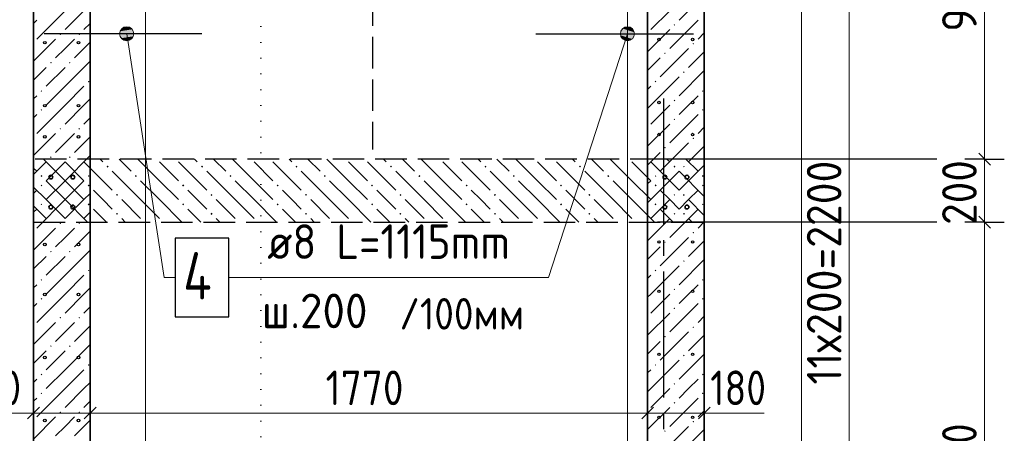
# Model space of a CAD drawing. Header units: millimetres. Extents: x 0 to 21000, y -5 to 14850.
# Tile 10 of 35: x 8269 to 11395, y 3114 to 4428. Entities that reach past the tile are written whole.
import ezdxf

# ---------------------------------------------------------------- set-up
doc = ezdxf.new("R2010")
doc.units = ezdxf.units.MM
for name, pattern in [('______2', [135, 100, -35]), ('______5', [550, 400, -50, 50, -50]), ('______9', [50, 0, -50])]:
    doc.linetypes.add(name, pattern=pattern)
for name, color, linetype, lineweight in [('Standard', 7, 'Continuous', 25), ('Общий02', 7, 'Continuous', 18), ('Позиционная метка линия выноска', 7, 'Continuous', 13), ('Примечания', 7, 'Continuous', 13), ('Размерная линия_ общее', 7, 'Continuous', 13), ('Сечения символ', 7, 'Continuous', 25), ('Стена обрамление Г-обр.', 7, 'Continuous', 25), ('Стена Хомут', 7, 'Continuous', 25)]:
    doc.layers.add(name, color=color, linetype=linetype, lineweight=lineweight)
doc.layers.add('ЖБ Перекрытие верхний уровень', color=7, linetype='Continuous', lineweight=25, true_color=0xe0e0ff)
doc.layers.add('ЖБ Стена верхний уровень', color=7, linetype='Continuous', lineweight=25, true_color=0x006e00)
doc.layers.add('Оси', color=7, linetype='______5', true_color=0x656565)
doc.styles.add('ISOCPEUR', font='txt')

msp = doc.modelspace()

# ---------------------------------------------------------------- hatches: boundary and pattern name
at = {"layer": 'ЖБ Перекрытие верхний уровень', "linetype": 'Continuous', "lineweight": 18, "transparency": 33554687}
for points in [[(8544.6, 3961.3), (8547.8, 3964.6), (8551.1, 3961.3), (8547.8, 3958.1)], [(8844.6, 3961.3), (8847.8, 3964.6), (8851.1, 3961.3), (8847.8, 3958.1)], [(9144.6, 3961.3), (9147.8, 3964.6), (9151.1, 3961.3), (9147.8, 3958.1)], [(9444.6, 3961.3), (9447.8, 3964.6), (9451.1, 3961.3), (9447.8, 3958.1)], [(9744.6, 3961.3), (9747.8, 3964.6), (9751.1, 3961.3), (9747.8, 3958.1)], [(10044.6, 3961.3), (10047.8, 3964.6), (10051.1, 3961.3), (10047.8, 3958.1)], [(10344.6, 3961.3), (10347.8, 3964.6), (10351.1, 3961.3), (10347.8, 3958.1)], [(8334.6, 3931.3), (8337.8, 3934.6), (8341.1, 3931.3), (8337.8, 3928.1)], [(8634.6, 3931.3), (8637.8, 3934.6), (8641.1, 3931.3), (8637.8, 3928.1)], [(8934.6, 3931.3), (8937.8, 3934.6), (8941.1, 3931.3), (8937.8, 3928.1)], [(9234.6, 3931.3), (9237.8, 3934.6), (9241.1, 3931.3), (9237.8, 3928.1)], [(9534.6, 3931.3), (9537.8, 3934.6), (9541.1, 3931.3), (9537.8, 3928.1)], [(9834.6, 3931.3), (9837.8, 3934.6), (9841.1, 3931.3), (9837.8, 3928.1)], [(10134.6, 3931.3), (10137.8, 3934.6), (10141.1, 3931.3), (10137.8, 3928.1)], [(10434.6, 3931.3), (10437.8, 3934.6), (10441.1, 3931.3), (10437.8, 3928.1)], [(8484.6, 3901.3), (8487.8, 3904.6), (8491.1, 3901.3), (8487.8, 3898.1)], [(8784.6, 3901.3), (8787.8, 3904.6), (8791.1, 3901.3), (8787.8, 3898.1)], [(9084.6, 3901.3), (9087.8, 3904.6), (9091.1, 3901.3), (9087.8, 3898.1)], [(9384.6, 3901.3), (9387.8, 3904.6), (9391.1, 3901.3), (9387.8, 3898.1)], [(9684.6, 3901.3), (9687.8, 3904.6), (9691.1, 3901.3), (9687.8, 3898.1)], [(9984.6, 3901.3), (9987.8, 3904.6), (9991.1, 3901.3), (9987.8, 3898.1)], [(10284.6, 3901.3), (10287.8, 3904.6), (10291.1, 3901.3), (10287.8, 3898.1)], [(8574.6, 3871.3), (8577.8, 3874.6), (8581.1, 3871.3), (8577.8, 3868.1)], [(8874.6, 3871.3), (8877.8, 3874.6), (8881.1, 3871.3), (8877.8, 3868.1)], [(9174.6, 3871.3), (9177.8, 3874.6), (9181.1, 3871.3), (9177.8, 3868.1)], [(9474.6, 3871.3), (9477.8, 3874.6), (9481.1, 3871.3), (9477.8, 3868.1)], [(9774.6, 3871.3), (9777.8, 3874.6), (9781.1, 3871.3), (9777.8, 3868.1)], [(10074.6, 3871.3), (10077.8, 3874.6), (10081.1, 3871.3), (10077.8, 3868.1)], [(10374.6, 3871.3), (10377.8, 3874.6), (10381.1, 3871.3), (10377.8, 3868.1)], [(8484.6, 3841.3), (8487.8, 3844.6), (8491.1, 3841.3), (8487.8, 3838.1)], [(8574.6, 3811.3), (8577.8, 3814.6), (8581.1, 3811.3), (8577.8, 3808.1)], [(8784.6, 3841.3), (8787.8, 3844.6), (8791.1, 3841.3), (8787.8, 3838.1)], [(8874.6, 3811.3), (8877.8, 3814.6), (8881.1, 3811.3), (8877.8, 3808.1)], [(9084.6, 3841.3), (9087.8, 3844.6), (9091.1, 3841.3), (9087.8, 3838.1)], [(9174.6, 3811.3), (9177.8, 3814.6), (9181.1, 3811.3), (9177.8, 3808.1)], [(9384.6, 3841.3), (9387.8, 3844.6), (9391.1, 3841.3), (9387.8, 3838.1)], [(9474.6, 3811.3), (9477.8, 3814.6), (9481.1, 3811.3), (9477.8, 3808.1)], [(9684.6, 3841.3), (9687.8, 3844.6), (9691.1, 3841.3), (9687.8, 3838.1)], [(9774.6, 3811.3), (9777.8, 3814.6), (9781.1, 3811.3), (9777.8, 3808.1)], [(9984.6, 3841.3), (9987.8, 3844.6), (9991.1, 3841.3), (9987.8, 3838.1)], [(10074.6, 3811.3), (10077.8, 3814.6), (10081.1, 3811.3), (10077.8, 3808.1)], [(10284.6, 3841.3), (10287.8, 3844.6), (10291.1, 3841.3), (10287.8, 3838.1)], [(10374.6, 3811.3), (10377.8, 3814.6), (10381.1, 3811.3), (10377.8, 3808.1)]]:
    msp.add_hatch(color=7, dxfattribs=at).paths.add_polyline_path(points, flags=16)
at = {"layer": 'ЖБ Стена верхний уровень', "linetype": 'Continuous', "lineweight": 18, "transparency": 33554687}
for points in [[(10345.3, 4411.3), (10347.8, 4413.8), (10350.3, 4411.3), (10347.8, 4408.8)], [(8395.3, 4381.3), (8397.8, 4383.8), (8400.3, 4381.3), (8397.8, 4378.8)], [(8455.3, 4381.3), (8457.8, 4383.8), (8460.3, 4381.3), (8457.8, 4378.8)], [(10405.3, 4351.3), (10407.8, 4353.8), (10410.3, 4351.3), (10407.8, 4348.8)], [(10315.3, 4321.3), (10317.8, 4323.8), (10320.3, 4321.3), (10317.8, 4318.8)], [(8365.3, 4291.3), (8367.8, 4293.8), (8370.3, 4291.3), (8367.8, 4288.8)], [(8425.3, 4291.3), (8427.8, 4293.8), (8430.3, 4291.3), (8427.8, 4288.8)], [(10375.3, 4261.3), (10377.8, 4263.8), (10380.3, 4261.3), (10377.8, 4258.8)], [(8485.3, 4231.3), (8487.8, 4233.8), (8490.3, 4231.3), (8487.8, 4228.8)], [(10285.3, 4231.3), (10287.8, 4233.8), (10290.3, 4231.3), (10287.8, 4228.8)], [(8335.3, 4201.3), (8337.8, 4203.8), (8340.3, 4201.3), (8337.8, 4198.8)], [(10435.3, 4201.3), (10437.8, 4203.8), (10440.3, 4201.3), (10437.8, 4198.8)], [(10345.3, 4171.3), (10347.8, 4173.8), (10350.3, 4171.3), (10347.8, 4168.8)], [(8335.3, 4141.3), (8337.8, 4143.8), (8340.3, 4141.3), (8337.8, 4138.8)], [(10435.3, 4141.3), (10437.8, 4143.8), (10440.3, 4141.3), (10437.8, 4138.8)], [(10345.3, 4111.3), (10347.8, 4113.8), (10350.3, 4111.3), (10347.8, 4108.8)], [(8395.3, 4081.3), (8397.8, 4083.8), (8400.3, 4081.3), (8397.8, 4078.8)], [(8455.3, 4081.3), (8457.8, 4083.8), (8460.3, 4081.3), (8457.8, 4078.8)], [(10405.3, 4051.3), (10407.8, 4053.8), (10410.3, 4051.3), (10407.8, 4048.8)], [(10315.3, 4021.3), (10317.8, 4023.8), (10320.3, 4021.3), (10317.8, 4018.8)], [(8365.3, 3991.3), (8367.8, 3993.8), (8370.3, 3991.3), (8367.8, 3988.8)], [(8425.3, 3991.3), (8427.8, 3993.8), (8430.3, 3991.3), (8427.8, 3988.8)], [(10375.3, 3961.3), (10377.8, 3963.8), (10380.3, 3961.3), (10377.8, 3958.8)], [(8485.3, 3931.3), (8487.8, 3933.8), (8490.3, 3931.3), (8487.8, 3928.8)], [(10285.3, 3931.3), (10287.8, 3933.8), (10290.3, 3931.3), (10287.8, 3928.8)], [(8335.3, 3901.3), (8337.8, 3903.8), (8340.3, 3901.3), (8337.8, 3898.8)], [(10435.3, 3901.3), (10437.8, 3903.8), (10440.3, 3901.3), (10437.8, 3898.8)], [(10345.3, 3871.3), (10347.8, 3873.8), (10350.3, 3871.3), (10347.8, 3868.8)], [(8335.3, 3841.3), (8337.8, 3843.8), (8340.3, 3841.3), (8337.8, 3838.8)], [(10435.3, 3841.3), (10437.8, 3843.8), (10440.3, 3841.3), (10437.8, 3838.8)], [(8395.3, 3781.3), (8397.8, 3783.8), (8400.3, 3781.3), (8397.8, 3778.8)], [(8455.3, 3781.3), (8457.8, 3783.8), (8460.3, 3781.3), (8457.8, 3778.8)], [(10345.3, 3811.3), (10347.8, 3813.8), (10350.3, 3811.3), (10347.8, 3808.8)], [(10405.3, 3751.3), (10407.8, 3753.8), (10410.3, 3751.3), (10407.8, 3748.8)], [(10315.3, 3721.3), (10317.8, 3723.8), (10320.3, 3721.3), (10317.8, 3718.8)], [(8365.3, 3691.3), (8367.8, 3693.8), (8370.3, 3691.3), (8367.8, 3688.8)], [(8425.3, 3691.3), (8427.8, 3693.8), (8430.3, 3691.3), (8427.8, 3688.8)], [(10375.3, 3661.3), (10377.8, 3663.8), (10380.3, 3661.3), (10377.8, 3658.8)], [(8485.3, 3631.3), (8487.8, 3633.8), (8490.3, 3631.3), (8487.8, 3628.8)], [(10285.3, 3631.3), (10287.8, 3633.8), (10290.3, 3631.3), (10287.8, 3628.8)], [(8335.3, 3601.3), (8337.8, 3603.8), (8340.3, 3601.3), (8337.8, 3598.8)], [(10435.3, 3601.3), (10437.8, 3603.8), (10440.3, 3601.3), (10437.8, 3598.8)], [(10345.3, 3571.3), (10347.8, 3573.8), (10350.3, 3571.3), (10347.8, 3568.8)], [(8335.3, 3541.3), (8337.8, 3543.8), (8340.3, 3541.3), (8337.8, 3538.8)], [(10435.3, 3541.3), (10437.8, 3543.8), (10440.3, 3541.3), (10437.8, 3538.8)], [(10345.3, 3511.3), (10347.8, 3513.8), (10350.3, 3511.3), (10347.8, 3508.8)], [(8395.3, 3481.3), (8397.8, 3483.8), (8400.3, 3481.3), (8397.8, 3478.8)], [(8455.3, 3481.3), (8457.8, 3483.8), (8460.3, 3481.3), (8457.8, 3478.8)], [(10405.3, 3451.3), (10407.8, 3453.8), (10410.3, 3451.3), (10407.8, 3448.8)], [(10315.3, 3421.3), (10317.8, 3423.8), (10320.3, 3421.3), (10317.8, 3418.8)], [(8365.3, 3391.3), (8367.8, 3393.8), (8370.3, 3391.3), (8367.8, 3388.8)], [(8425.3, 3391.3), (8427.8, 3393.8), (8430.3, 3391.3), (8427.8, 3388.8)], [(10375.3, 3361.3), (10377.8, 3363.8), (10380.3, 3361.3), (10377.8, 3358.8)], [(8485.3, 3331.3), (8487.8, 3333.8), (8490.3, 3331.3), (8487.8, 3328.8)], [(10285.3, 3331.3), (10287.8, 3333.8), (10290.3, 3331.3), (10287.8, 3328.8)], [(8335.3, 3301.3), (8337.8, 3303.8), (8340.3, 3301.3), (8337.8, 3298.8)], [(10435.3, 3301.3), (10437.8, 3303.8), (10440.3, 3301.3), (10437.8, 3298.8)], [(10345.3, 3271.3), (10347.8, 3273.8), (10350.3, 3271.3), (10347.8, 3268.8)], [(8335.3, 3241.3), (8337.8, 3243.8), (8340.3, 3241.3), (8337.8, 3238.8)], [(10435.3, 3241.3), (10437.8, 3243.8), (10440.3, 3241.3), (10437.8, 3238.8)], [(10345.3, 3211.3), (10347.8, 3213.8), (10350.3, 3211.3), (10347.8, 3208.8)], [(8395.3, 3181.3), (8397.8, 3183.8), (8400.3, 3181.3), (8397.8, 3178.8)], [(8455.3, 3181.3), (8457.8, 3183.8), (8460.3, 3181.3), (8457.8, 3178.8)], [(10405.3, 3151.3), (10407.8, 3153.8), (10410.3, 3151.3), (10407.8, 3148.8)], [(10315.3, 3121.3), (10317.8, 3123.8), (10320.3, 3121.3), (10317.8, 3118.8)]]:
    msp.add_hatch(color=7, dxfattribs=at).paths.add_polyline_path(points, flags=16)
at = {"layer": 'Позиционная метка линия выноска', "linetype": 'Continuous', "lineweight": 13, "transparency": 33554687}
for points in [[(8586.3, 4379.6), (8630.8, 4386.5), (8626, 4397.1)], [(8586.3, 4379.6), (8626, 4397.1), (8587.7, 4391.2)], [(8591.2, 4369), (8630.8, 4386.5), (8586.3, 4379.6)], [(8587.7, 4391.2), (8626, 4397.1), (8616.7, 4403.9)], [(8587.7, 4391.2), (8616.7, 4403.9), (8594.5, 4400.5)], [(8591.2, 4369), (8629.4, 4374.9), (8630.8, 4386.5)], [(8594.5, 4400.5), (8616.7, 4403.9), (8605.1, 4405.3)], [(10176.7, 4378.3), (10220, 4376.1), (10177.2, 4390)], [(10181.9, 4368.1), (10213.5, 4366.4), (10176.7, 4378.3)], [(10176.7, 4378.3), (10213.5, 4366.4), (10220, 4376.1)], [(10177.2, 4390), (10220.5, 4387.8), (10183.6, 4399.7)], [(10177.2, 4390), (10220, 4376.1), (10220.5, 4387.8)], [(10183.6, 4399.7), (10215.2, 4398), (10193.8, 4404.9)], [(10183.6, 4399.7), (10220.5, 4387.8), (10215.2, 4398)], [(10193.8, 4404.9), (10215.2, 4398), (10205.5, 4404.4)], [(8600.4, 4362.2), (8629.4, 4374.9), (8591.2, 4369)], [(8600.4, 4362.2), (8622.7, 4365.6), (8629.4, 4374.9)], [(8622.7, 4365.6), (8600.4, 4362.2), (8612, 4360.8)], [(10203.3, 4361.2), (10181.9, 4368.1), (10191.6, 4361.6)], [(10181.9, 4368.1), (10203.3, 4361.2), (10213.5, 4366.4)]]:
    msp.add_hatch(color=7, dxfattribs=at).paths.add_polyline_path(points)

# ---------------------------------------------------------------- linework, layer by layer
at = {"layer": 'Standard', "color": 251, "linetype": 'Continuous', "lineweight": 13, "true_color": 0x656565, "transparency": 33554687}
msp.add_line((10903.2, 2565), (10903.2, 4765), dxfattribs=at)
at = {"layer": 'Standard', "color": 254, "linetype": 'Continuous', "lineweight": 13, "true_color": 0xc4c4ff, "transparency": 33554687}
msp.add_lwpolyline([(8060.9, 947), (10750.9, 947), (10750.9, 13869), (8060.9, 13869), (8060.9, 947)], dxfattribs=at)
at = {"layer": 'ЖБ Перекрытие верхний уровень', "color": 7, "linetype": '______2', "lineweight": 25, "transparency": 33554687}
for p, q in [((9388.6, 5183), (9388.6, 4016)), ((8312.6, 3985), (8312.6, 3785)), ((10442.6, 3985), (8312.6, 3985)), ((10442.6, 3785), (10442.6, 3985)), ((8312.6, 3785), (10442.6, 3785))]:
    msp.add_line(p, q, dxfattribs=at)
at = {"layer": 'ЖБ Перекрытие верхний уровень', "color": 9, "linetype": 'Continuous', "lineweight": 18, "true_color": 0xc7c7c7, "transparency": 33554687}
for p, q in [((8412.8, 3916.3), (8344.1, 3985)), ((8412.8, 3976.3), (8472.8, 3916.3)), ((8472.8, 3976.3), (8562.8, 3886.3)), ((8524.1, 3985), (8532.8, 3976.3)), ((8584.1, 3985), (8622.8, 3946.3)), ((8712.8, 3916.3), (8644.1, 3985)), ((8712.8, 3976.3), (8772.8, 3916.3)), ((8772.8, 3976.3), (8862.8, 3886.3)), ((8824.1, 3985), (8832.8, 3976.3)), ((8884.1, 3985), (8922.8, 3946.3)), ((9012.8, 3916.3), (8944.1, 3985)), ((9012.8, 3976.3), (9072.8, 3916.3)), ((9072.8, 3976.3), (9162.8, 3886.3)), ((9124.1, 3985), (9132.8, 3976.3)), ((9184.1, 3985), (9222.8, 3946.3)), ((9312.8, 3916.3), (9244.1, 3985)), ((9312.8, 3976.3), (9372.8, 3916.3)), ((9372.8, 3976.3), (9462.8, 3886.3)), ((9424.1, 3985), (9432.8, 3976.3)), ((9484.1, 3985), (9522.8, 3946.3)), ((9612.8, 3916.3), (9544.1, 3985)), ((9612.8, 3976.3), (9672.8, 3916.3)), ((9672.8, 3976.3), (9762.8, 3886.3)), ((9724.1, 3985), (9732.8, 3976.3)), ((9784.1, 3985), (9822.8, 3946.3)), ((9912.8, 3916.3), (9844.1, 3985)), ((9912.8, 3976.3), (9972.8, 3916.3)), ((9972.8, 3976.3), (10062.8, 3886.3)), ((10024.1, 3985), (10032.8, 3976.3)), ((10084.1, 3985), (10122.8, 3946.3)), ((10212.8, 3916.3), (10144.1, 3985)), ((10212.8, 3976.3), (10272.8, 3916.3)), ((10272.8, 3976.3), (10362.8, 3886.3)), ((10324.1, 3985), (10332.8, 3976.3)), ((10384.1, 3985), (10422.8, 3946.3)), ((8312.6, 3956.5), (8322.8, 3946.3)), ((8652.8, 3856.3), (8562.8, 3946.3)), ((8952.8, 3856.3), (8862.8, 3946.3)), ((9252.8, 3856.3), (9162.8, 3946.3)), ((9552.8, 3856.3), (9462.8, 3946.3)), ((9852.8, 3856.3), (9762.8, 3946.3)), ((10152.8, 3856.3), (10062.8, 3946.3)), ((10442.6, 3866.5), (10362.8, 3946.3)), ((8352.8, 3916.3), (8412.8, 3856.3)), ((8412.8, 3916.3), (8472.8, 3856.3)), ((8652.8, 3916.3), (8712.8, 3856.3)), ((8712.8, 3916.3), (8772.8, 3856.3)), ((8952.8, 3916.3), (9012.8, 3856.3)), ((9012.8, 3916.3), (9072.8, 3856.3)), ((9252.8, 3916.3), (9312.8, 3856.3)), ((9312.8, 3916.3), (9372.8, 3856.3)), ((9552.8, 3916.3), (9612.8, 3856.3)), ((9612.8, 3916.3), (9672.8, 3856.3)), ((9852.8, 3916.3), (9912.8, 3856.3)), ((9912.8, 3916.3), (9972.8, 3856.3)), ((10152.8, 3916.3), (10212.8, 3856.3)), ((10212.8, 3916.3), (10272.8, 3856.3)), ((8352.8, 3856.3), (8312.6, 3896.5)), ((8532.8, 3856.3), (8502.8, 3886.3)), ((8832.8, 3856.3), (8802.8, 3886.3)), ((9132.8, 3856.3), (9102.8, 3886.3)), ((9432.8, 3856.3), (9402.8, 3886.3)), ((9732.8, 3856.3), (9702.8, 3886.3)), ((10032.8, 3856.3), (10002.8, 3886.3)), ((10332.8, 3856.3), (10302.8, 3886.3)), ((8352.8, 3856.3), (8412.8, 3796.3)), ((8412.8, 3856.3), (8484.1, 3785)), ((8562.8, 3826.3), (8532.8, 3856.3)), ((8592.8, 3856.3), (8652.8, 3796.3)), ((8652.8, 3856.3), (8712.8, 3796.3)), ((8712.8, 3856.3), (8784.1, 3785)), ((8862.8, 3826.3), (8832.8, 3856.3)), ((8892.8, 3856.3), (8952.8, 3796.3)), ((8952.8, 3856.3), (9012.8, 3796.3)), ((9012.8, 3856.3), (9084.1, 3785)), ((9162.8, 3826.3), (9132.8, 3856.3)), ((9192.8, 3856.3), (9252.8, 3796.3)), ((9252.8, 3856.3), (9312.8, 3796.3)), ((9312.8, 3856.3), (9384.1, 3785)), ((9462.8, 3826.3), (9432.8, 3856.3)), ((9492.8, 3856.3), (9552.8, 3796.3)), ((9552.8, 3856.3), (9612.8, 3796.3)), ((9612.8, 3856.3), (9684.1, 3785)), ((9762.8, 3826.3), (9732.8, 3856.3)), ((9792.8, 3856.3), (9852.8, 3796.3)), ((9852.8, 3856.3), (9912.8, 3796.3)), ((9912.8, 3856.3), (9984.1, 3785)), ((10062.8, 3826.3), (10032.8, 3856.3)), ((10092.8, 3856.3), (10152.8, 3796.3)), ((10152.8, 3856.3), (10212.8, 3796.3)), ((10212.8, 3856.3), (10284.1, 3785)), ((10362.8, 3826.3), (10332.8, 3856.3)), ((10392.8, 3856.3), (10442.6, 3806.5)), ((8312.6, 3836.5), (8352.8, 3796.3)), ((8502.8, 3826.3), (8544.1, 3785)), ((8802.8, 3826.3), (8844.1, 3785)), ((9102.8, 3826.3), (9144.1, 3785)), ((9402.8, 3826.3), (9444.1, 3785)), ((9702.8, 3826.3), (9744.1, 3785)), ((10002.8, 3826.3), (10044.1, 3785)), ((10302.8, 3826.3), (10344.1, 3785)), ((8592.8, 3796.3), (8604.1, 3785)), ((8892.8, 3796.3), (8904.1, 3785)), ((9192.8, 3796.3), (9204.1, 3785)), ((9492.8, 3796.3), (9504.1, 3785)), ((9792.8, 3796.3), (9804.1, 3785)), ((10092.8, 3796.3), (10104.1, 3785)), ((10392.8, 3796.3), (10404.1, 3785))]:
    msp.add_line(p, q, dxfattribs=at)
at = {"layer": 'ЖБ Стена верхний уровень', "color": 7, "linetype": 'Continuous', "lineweight": 35, "transparency": 33554687}
for p, q in [((8312.6, 5025), (8312.6, 2285)), ((8492.6, 2285), (8492.6, 5025)), ((10262.6, 5025), (10262.6, 2285)), ((10442.6, 2285), (10442.6, 5025))]:
    msp.add_line(p, q, dxfattribs=at)
at = {"layer": 'ЖБ Стена верхний уровень', "color": 251, "linetype": 'Continuous', "lineweight": 18, "true_color": 0x494949, "transparency": 33554687}
for p, q in [((8412.8, 4456.3), (8322.8, 4366.3)), ((8472.8, 4456.3), (8412.8, 4396.3)), ((10332.8, 4456.3), (10272.8, 4396.3)), ((10362.8, 4426.3), (10392.8, 4456.3)), ((8322.8, 4426.3), (8312.6, 4416.2)), ((8492.6, 4416.1), (8472.8, 4396.3)), ((10422.8, 4426.3), (10332.8, 4336.3)), ((10332.8, 4396.3), (10262.6, 4326.1)), ((10442.6, 4386.2), (10422.8, 4366.3)), ((8382.8, 4366.3), (8312.6, 4296.1)), ((8412.8, 4336.3), (8442.8, 4366.3)), ((8492.6, 4356.1), (8442.8, 4306.3)), ((8382.8, 4306.3), (8412.8, 4336.3)), ((10392.8, 4336.3), (10302.8, 4246.3)), ((10442.6, 4326.1), (10392.8, 4276.3)), ((8412.8, 4216.3), (8492.6, 4296.2)), ((10262.6, 4266.2), (10302.8, 4306.3)), ((8352.8, 4276.3), (8312.6, 4236.2)), ((8412.8, 4276.3), (8352.8, 4216.3)), ((10442.6, 4266.2), (10362.8, 4186.3)), ((10272.8, 4156.3), (10362.8, 4246.3)), ((8412.8, 4216.3), (8352.8, 4156.3)), ((8472.8, 4216.3), (8412.8, 4156.3)), ((10272.8, 4216.3), (10262.6, 4206.2)), ((8312.6, 4176.1), (8322.8, 4186.3)), ((8472.8, 4156.3), (8492.6, 4176.1)), ((10392.8, 4156.3), (10422.8, 4186.3)), ((8412.8, 4156.3), (8322.8, 4066.3)), ((8472.8, 4156.3), (8412.8, 4096.3)), ((10272.8, 4156.3), (10262.6, 4146.2)), ((10332.8, 4156.3), (10272.8, 4096.3)), ((10362.8, 4126.3), (10392.8, 4156.3)), ((8322.8, 4126.3), (8312.6, 4116.2)), ((8492.6, 4116.1), (8472.8, 4096.3)), ((10332.8, 4096.3), (10262.6, 4026.1)), ((10422.8, 4126.3), (10332.8, 4036.3)), ((8382.8, 4066.3), (8312.6, 3996.1)), ((8412.8, 4036.3), (8442.8, 4066.3)), ((10442.6, 4086.2), (10422.8, 4066.3)), ((8382.8, 4006.3), (8412.8, 4036.3)), ((8492.6, 4056.1), (8442.8, 4006.3)), ((10392.8, 4036.3), (10302.8, 3946.3)), ((10262.6, 3966.2), (10302.8, 4006.3)), ((10442.6, 4026.1), (10392.8, 3976.3)), ((8352.8, 3976.3), (8312.6, 3936.2)), ((8412.8, 3976.3), (8352.8, 3916.3)), ((8412.8, 3916.3), (8492.6, 3996.2)), ((10272.8, 3856.3), (10362.8, 3946.3)), ((10442.6, 3966.2), (10362.8, 3886.3)), ((8412.8, 3916.3), (8352.8, 3856.3)), ((8472.8, 3916.3), (8412.8, 3856.3)), ((10272.8, 3916.3), (10262.6, 3906.2)), ((8312.6, 3876.1), (8322.8, 3886.3)), ((10392.8, 3856.3), (10422.8, 3886.3)), ((8412.8, 3856.3), (8322.8, 3766.3)), ((8472.8, 3856.3), (8412.8, 3796.3)), ((8472.8, 3856.3), (8492.6, 3876.1)), ((10272.8, 3856.3), (10262.6, 3846.2)), ((10332.8, 3856.3), (10272.8, 3796.3)), ((10362.8, 3826.3), (10392.8, 3856.3)), ((8322.8, 3826.3), (8312.6, 3816.2)), ((8492.6, 3816.1), (8472.8, 3796.3)), ((10422.8, 3826.3), (10332.8, 3736.3)), ((10332.8, 3796.3), (10262.6, 3726.1)), ((10442.6, 3786.2), (10422.8, 3766.3)), ((8382.8, 3766.3), (8312.6, 3696.1)), ((8412.8, 3736.3), (8442.8, 3766.3)), ((8492.6, 3756.1), (8442.8, 3706.3)), ((8382.8, 3706.3), (8412.8, 3736.3)), ((10392.8, 3736.3), (10302.8, 3646.3)), ((10442.6, 3726.1), (10392.8, 3676.3)), ((8412.8, 3616.3), (8492.6, 3696.2)), ((10262.6, 3666.2), (10302.8, 3706.3)), ((8352.8, 3676.3), (8312.6, 3636.2)), ((8412.8, 3676.3), (8352.8, 3616.3)), ((10442.6, 3666.2), (10362.8, 3586.3)), ((10272.8, 3556.3), (10362.8, 3646.3)), ((8412.8, 3616.3), (8352.8, 3556.3)), ((8472.8, 3616.3), (8412.8, 3556.3)), ((10272.8, 3616.3), (10262.6, 3606.2)), ((8312.6, 3576.1), (8322.8, 3586.3)), ((8472.8, 3556.3), (8492.6, 3576.1)), ((10392.8, 3556.3), (10422.8, 3586.3)), ((8412.8, 3556.3), (8322.8, 3466.3)), ((8472.8, 3556.3), (8412.8, 3496.3)), ((10272.8, 3556.3), (10262.6, 3546.2)), ((10332.8, 3556.3), (10272.8, 3496.3)), ((10362.8, 3526.3), (10392.8, 3556.3)), ((8322.8, 3526.3), (8312.6, 3516.2)), ((8492.6, 3516.1), (8472.8, 3496.3)), ((10422.8, 3526.3), (10332.8, 3436.3)), ((10332.8, 3496.3), (10262.6, 3426.1)), ((10442.6, 3486.2), (10422.8, 3466.3)), ((8382.8, 3466.3), (8312.6, 3396.1)), ((8412.8, 3436.3), (8442.8, 3466.3)), ((8492.6, 3456.1), (8442.8, 3406.3)), ((8382.8, 3406.3), (8412.8, 3436.3)), ((10392.8, 3436.3), (10302.8, 3346.3)), ((10442.6, 3426.1), (10392.8, 3376.3)), ((8412.8, 3316.3), (8492.6, 3396.2)), ((10262.6, 3366.2), (10302.8, 3406.3)), ((8352.8, 3376.3), (8312.6, 3336.2)), ((8412.8, 3376.3), (8352.8, 3316.3)), ((10272.8, 3256.3), (10362.8, 3346.3)), ((10442.6, 3366.2), (10362.8, 3286.3)), ((8412.8, 3316.3), (8352.8, 3256.3)), ((8472.8, 3316.3), (8412.8, 3256.3)), ((10272.8, 3316.3), (10262.6, 3306.2)), ((8312.6, 3276.1), (8322.8, 3286.3)), ((10392.8, 3256.3), (10422.8, 3286.3)), ((8412.8, 3256.3), (8322.8, 3166.3)), ((8472.8, 3256.3), (8412.8, 3196.3)), ((8472.8, 3256.3), (8492.6, 3276.1)), ((10272.8, 3256.3), (10262.6, 3246.2)), ((10332.8, 3256.3), (10272.8, 3196.3)), ((10362.8, 3226.3), (10392.8, 3256.3)), ((8322.8, 3226.3), (8312.6, 3216.2)), ((10422.8, 3226.3), (10332.8, 3136.3)), ((8492.6, 3216.1), (8472.8, 3196.3)), ((10332.8, 3196.3), (10262.6, 3126.1)), ((8382.8, 3166.3), (8312.6, 3096.1)), ((8412.8, 3136.3), (8442.8, 3166.3)), ((10442.6, 3186.2), (10422.8, 3166.3)), ((8382.8, 3106.3), (8412.8, 3136.3)), ((8492.6, 3156.1), (8442.8, 3106.3)), ((10392.8, 3136.3), (10302.8, 3046.3)), ((10442.6, 3126.1), (10392.8, 3076.3))]:
    msp.add_line(p, q, dxfattribs=at)
at = {"layer": 'Общий02', "color": 251, "linetype": 'Continuous', "lineweight": 13, "true_color": 0x494949, "transparency": 33554687}
for p, q in [((8668.6, 2555), (8668.6, 4755)), ((10198.6, 2555), (10198.6, 4755))]:
    msp.add_line(p, q, dxfattribs=at)
at = {"layer": 'Оси', "color": 8, "linetype": '______5', "lineweight": -3, "transparency": 33554687}
msp.add_line((10312.6, 4177.7), (10312.6, 802.8), dxfattribs=at)
at = {"layer": 'Позиционная метка линия выноска', "color": 7, "linetype": 'Continuous', "lineweight": 13, "transparency": 33554687}
for p, q in [((8586.3, 4379.6), (8586.3, 4379.6)), ((8605.1, 4405.3), (8605.1, 4405.3)), ((8630.8, 4386.5), (8630.8, 4386.5)), ((10177.2, 4390), (10177.2, 4390)), ((10205.5, 4404.4), (10205.5, 4404.4)), ((8612, 4360.8), (8612, 4360.8)), ((10191.6, 4361.6), (10191.6, 4361.6)), ((10220, 4376.1), (10220, 4376.1))]:
    msp.add_line(p, q, dxfattribs=at)
for points in [[(8762.9, 3609.5), (8727.9, 3609.5), (8608.6, 4383)], [(8932.9, 3609.5), (9947.9, 3609.5), (10198.6, 4383)]]:
    msp.add_lwpolyline(points, dxfattribs=at)
for centre in [(8608.6, 4383), (10198.6, 4383)]:
    msp.add_circle(centre, 22.5, dxfattribs=at)
at = {"layer": 'Примечания', "color": 7, "linetype": 'Continuous', "lineweight": 13, "transparency": 33554687}
for p, q in [((8312.6, 3178.7), (8112.6, 3178.7)), ((10422.6, 3178.7), (10632.6, 3178.7))]:
    msp.add_line(p, q, dxfattribs=at)
at = {"layer": 'Размерная линия_ общее', "color": 7, "linetype": 'Continuous', "lineweight": 13, "transparency": 33554687}
for p, q in [((11332.8, 3985), (11332.8, 5025)), ((11332.8, 3785), (11332.8, 3985)), ((8312.6, 3178.7), (8275.1, 3178.7)), ((8312.6, 3178.7), (8492.6, 3178.7)), ((8492.6, 3178.7), (10262.6, 3178.7)), ((10262.6, 3178.7), (10442.6, 3178.7)), ((10442.6, 3178.7), (10480.1, 3178.7))]:
    msp.add_line(p, q, dxfattribs=at)
at = {"layer": 'Размерная линия_ общее', "color": 7, "linetype": 'Continuous', "lineweight": 25, "transparency": 33554687}
for p, q in [((11351.6, 3966.3), (11314.1, 4003.8)), ((11351.6, 3766.3), (11314.1, 3803.8)), ((8293.9, 3160), (8331.4, 3197.5)), ((8473.9, 3160), (8511.4, 3197.5)), ((10243.9, 3160), (10281.4, 3197.5)), ((10423.9, 3160), (10461.4, 3197.5))]:
    msp.add_line(p, q, dxfattribs=at)
at = {"layer": 'Размерная линия_ общее', "color": 253, "linetype": 'Continuous', "lineweight": -3, "true_color": 0xa0a0a0, "transparency": 33554687}
for p, q in [((11181.3, 3985), (10294.2, 3985)), ((11332.8, 3985), (11270.3, 3985)), ((11332.8, 3985), (11395.3, 3985)), ((11181.3, 3785), (10294.2, 3785)), ((11332.8, 3785), (11270.3, 3785)), ((11332.8, 3785), (11395.3, 3785)), ((8312.6, 3178.7), (8312.6, 3241.2)), ((8492.6, 3178.7), (8492.6, 3241.2)), ((10262.6, 3178.7), (10262.6, 3241.2)), ((10442.6, 3178.7), (10442.6, 3241.2)), ((8312.6, 3178.7), (8312.6, 3116.2)), ((8492.6, 3178.7), (8492.6, 3116.2)), ((10262.6, 3178.7), (10262.6, 3116.2)), ((10262.6, 3178.7), (10262.6, 3178.7)), ((10442.6, 3178.7), (10442.6, 3116.2)), ((10442.6, 3178.7), (10442.6, 3178.7))]:
    msp.add_line(p, q, dxfattribs=at)
for points in [[(8312.6, 3178.7), (8312.6, 3187.2), (8312.6, 3187.2), (8312.6, 3187.2), (8312.6, 3187.2), (8312.6, 3394.2), (8312.6, 3394.2), (8312.6, 7566.8)], [(8492.6, 3178.7), (8492.6, 3187.2), (8492.6, 3187.2), (8492.6, 3187.2), (8492.6, 3187.2), (8492.6, 3553.9), (8492.6, 3553.9), (8492.6, 7566.8)], [(11332.8, 3985), (11324.3, 3985), (11324.3, 3985), (11324.3, 3985), (11324.3, 3985), (11324.3, 3985), (11324.3, 3985), (11324.3, 3985), (11324.3, 3985), (11324.3, 3985), (11324.3, 3985), (11324.3, 3985), (11324.3, 3985)], [(11332.8, 3785), (11324.3, 3785), (11324.3, 3785), (11324.3, 3785), (11324.3, 3785), (11324.3, 3785), (11324.3, 3785), (11324.3, 3785), (11324.3, 3785), (11324.3, 3785), (11324.3, 3785), (11324.3, 3785), (11324.3, 3785)]]:
    msp.add_lwpolyline(points, dxfattribs=at)
at = {"layer": 'Размерная линия_ общее', "color": 7, "linetype": 'Continuous', "lineweight": 13, "transparency": 33554687}
msp.add_lwpolyline([(11332.8, 2285), (11332.8, 2866.3), (11332.8, 2866.3), (11332.8, 3448.7), (11332.8, 3448.7), (11332.8, 3511.7), (11332.8, 3511.7), (11332.8, 3785)], dxfattribs=at)
at = {"layer": 'Сечения символ', "color": 7, "linetype": '______9', "lineweight": 13, "transparency": 33554687}
msp.add_line((9034.9, 5357.8), (9034.9, 2195.1), dxfattribs=at)
at = {"layer": 'Стена обрамление Г-обр.', "color": 7, "linetype": 'Continuous', "lineweight": 35, "transparency": 33554687}
for centre in [(8367.6, 3928), (8437.6, 3928), (10317.6, 3928), (10387.6, 3928), (8367.6, 3833), (8437.6, 3833), (10317.6, 3833), (10387.6, 3833)]:
    msp.add_circle(centre, 6, dxfattribs=at)
at = {"layer": 'Стена Хомут', "color": 36, "linetype": 'Continuous', "lineweight": 25, "true_color": 0x6e3c1e, "transparency": 33554687}
for p, q in [((8847.4, 4383), (8346.6, 4383)), ((9907.9, 4383), (10408.6, 4383))]:
    msp.add_line(p, q, dxfattribs=at)
at = {"layer": 'Стена Хомут', "color": 7, "linetype": 'Continuous', "lineweight": 25, "transparency": 33554687}
msp.add_lwpolyline([(8762.9, 3484.5), (8932.9, 3484.5), (8932.9, 3734.5), (8762.9, 3734.5), (8762.9, 3484.5)], dxfattribs=at)
at = {"layer": 'Стена Хомут', "color": 36, "linetype": 'Continuous', "lineweight": 25, "true_color": 0x6e3c1e, "transparency": 33554687}
for centre in [(8348.7, 4355), (8455.6, 4355), (10298.7, 4365), (10405.6, 4365), (8348.7, 4155), (8455.6, 4155), (10298.7, 4165), (10405.6, 4165), (10298.7, 4063), (10405.6, 4063), (8348.7, 4056), (8455.6, 4056), (10298.7, 3722), (10405.6, 3722), (8348.7, 3714), (8455.6, 3714), (10298.7, 3565), (10405.6, 3565), (8348.7, 3555), (8455.6, 3555), (8348.7, 3355), (8455.6, 3355), (10298.7, 3365), (10405.6, 3365), (8348.7, 3155), (8455.6, 3155), (10298.7, 3165), (10405.6, 3165)]:
    msp.add_circle(centre, 4, dxfattribs=at)

# ---------------------------------------------------------------- texts
at = {"layer": 'Standard', "color": 251, "linetype": 'Continuous', "lineweight": 25, "true_color": 0x656565, "transparency": 33554687, "insert": (10878.2, 3269), "char_height": 110, "width": 853.235, "attachment_point": 7, "rotation": 90, "style": 'ISOCPEUR'}
msp.add_mtext('\\W0.92;11х200=2200', dxfattribs=at)
at = {"layer": 'Standard', "color": 7, "linetype": 'Continuous', "lineweight": 18, "transparency": 33554687, "insert": (9474.2, 3443.8), "char_height": 100, "width": 465.383, "attachment_point": 7, "style": 'ISOCPEUR'}
msp.add_mtext('\\W0.91;/100мм', dxfattribs=at)
at = {"layer": 'Размерная линия_ общее', "color": 7, "linetype": 'Continuous', "lineweight": 25, "transparency": 33554687, "char_height": 110, "attachment_point": 7, "rotation": 90, "style": 'ISOCPEUR'}
for s, insert, width in [('\\W0.92;940', (11307.8, 4389.5), 292.219), ('\\W0.91;200', (11307.8, 3776.3), 280.994), ('\\W0.87;1600', (11307.8, 2897.5), 333.451)]:
    msp.add_mtext(s, dxfattribs=dict(at, insert=insert, width=width))
at = {"layer": 'Размерная линия_ общее', "color": 7, "linetype": 'Continuous', "lineweight": 25, "transparency": 33554687, "char_height": 110, "attachment_point": 7, "style": 'ISOCPEUR'}
for s, insert, width in [('\\W0.83;180', (8095.9, 3203.7), 254.286), ('\\W0.87;1770', (9240.1, 3203.7), 333.451), ('\\W0.83;180', (10461.4, 3203.7), 254.286)]:
    msp.add_mtext(s, dxfattribs=dict(at, insert=insert, width=width))
at = {"layer": 'Стена Хомут', "color": 7, "linetype": 'Continuous', "lineweight": 13, "transparency": 33554687, "attachment_point": 7, "style": 'ISOCPEUR'}
for s, insert, char_height, width in [('\\W0.91;ø8 L=1115mm ', (9054.9, 3668.1), 110, 951.833), ('\\W0.80;4', (8787.9, 3539.5), 150, 179.915), ('\\W0.95;ш.200 ', (9037.4, 3448.1), 110, 481.068)]:
    msp.add_mtext(s, dxfattribs=dict(at, insert=insert, char_height=char_height, width=width))

doc.saveas('drawing.dxf')
